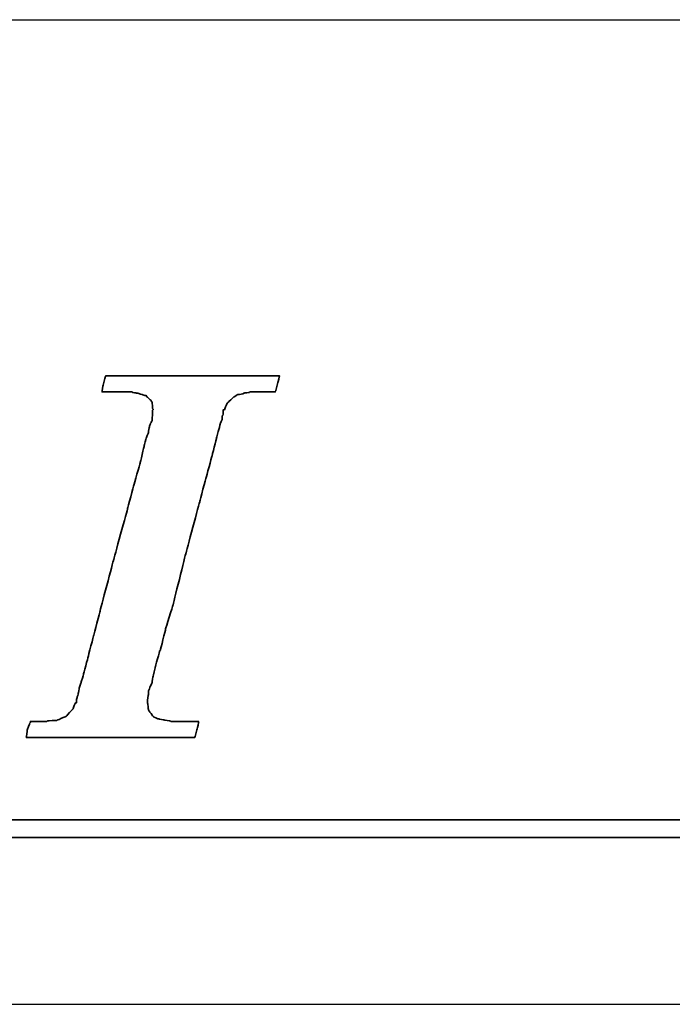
# Model space of a CAD drawing. Header units: millimetres. Extents: x 953 to 1193, y 90 to 173.
# Tile 26 of 44: x 1127.6 to 1128.76, y 109.2 to 110.95. Entities that reach past the tile are written whole.
import ezdxf

# ---------------------------------------------------------------- set-up
doc = ezdxf.new("R2010")
doc.units = ezdxf.units.MM
doc.header["$LTSCALE"] = 0.1
for name, color, linetype in [('DIM', 4, 'CONTINUOUS'), ('layer 1', 7, 'CONTINUOUS'), ('OUT', 3, 'CONTINUOUS')]:
    doc.layers.add(name, color=color, linetype=linetype)

# ---------------------------------------------------------------- blocks, each defined once
blk = doc.blocks.new('TBI MOTION logo(完整正式版)')
at = {"layer": 'layer 1', "color": 22, "lineweight": 35}
for points, knots in [([(-40.59125, -7.94375), (-40.59125, -7.94375), (-40.97375, -7.94375), (-40.97375, -7.94375), (-40.97375, -7.94375), (-40.97375, -7.94375), (-41.38125, -7.94375), (-41.38125, -7.94375), (-41.38125, -7.94375), (-41.38125, -7.94375), (-41.54875, -7.94375), (-41.54875, -7.94375), (-41.54875, -7.94375), (-41.54875, -7.94375), (-41.59875, -7.94375), (-41.59875, -7.94375), (-41.59875, -7.94375), (-41.59875, -7.94375), (-41.88375, -7.94375), (-41.88375, -7.94375), (-41.88375, -7.94375), (-41.88375, -7.94375), (-41.90875, -7.91875), (-41.90875, -7.91875), (-41.90875, -7.91875), (-41.90875, -7.91875), (-42.19875, -7.87125), (-42.19875, -7.87125), (-42.19875, -7.87125), (-42.19875, -7.87125), (-42.43875, -7.82375), (-42.43875, -7.82375), (-42.43875, -7.82375), (-42.43875, -7.82375), (-42.45875, -7.82375), (-42.45875, -7.82375), (-42.45875, -7.82375), (-42.45875, -7.82375), (-42.48625, -7.82375), (-42.48625, -7.82375), (-42.48625, -7.82375), (-42.48625, -7.82375), (-42.67625, -7.72375), (-42.67625, -7.72375), (-42.67625, -7.72375), (-42.67625, -7.72375), (-42.70125, -7.70375), (-42.70125, -7.70375), (-42.70125, -7.70375), (-42.70125, -7.70375), (-42.72375, -7.67875), (-42.72375, -7.67875), (-42.72375, -7.67875), (-42.72375, -7.67875), (-42.86875, -7.48875), (-42.86875, -7.48875), (-42.86875, -7.48875), (-42.86875, -7.48875), (-42.89375, -7.43875), (-42.89375, -7.43875), (-42.89375, -7.43875), (-42.89375, -7.43875), (-42.91875, -7.38875), (-42.91875, -7.38875), (-42.91875, -7.38875), (-42.91875, -7.38875), (-42.93875, -7.12875), (-42.93875, -7.12875), (-42.93875, -7.12875), (-42.93875, -7.12875), (-42.96375, -7.10375), (-42.96375, -7.10375), (-42.96375, -7.10375), (-42.96375, -7.10375), (-42.96375, -7.05375), (-42.96375, -7.05375), (-42.96375, -7.05375), (-42.96375, -7.05375), (-42.96375, -7.00875), (-42.96375, -7.00875), (-42.96375, -7.00875), (-42.96375, -7.00875), (-42.91875, -6.69625), (-42.91875, -6.69625), (-42.91875, -6.69625), (-42.91875, -6.69625), (-42.91875, -6.62375), (-42.91875, -6.62375), (-42.91875, -6.62375), (-42.91875, -6.62375), (-42.91875, -6.59625), (-42.91875, -6.59625), (-42.91875, -6.59625), (-42.91875, -6.59625), (-42.91875, -6.57375), (-42.91875, -6.57375), (-42.91875, -6.57375), (-42.91875, -6.57375), (-42.91875, -6.52875), (-42.91875, -6.52875), (-42.91875, -6.52875), (-42.91875, -6.52875), (-42.89375, -6.50375), (-42.89375, -6.50375), (-42.89375, -6.50375), (-42.89375, -6.50375), (-42.84375, -6.38375), (-42.84375, -6.38375), (-42.84375, -6.38375), (-42.84375, -6.38375), (-42.84375, -6.35875), (-42.84375, -6.35875), (-42.84375, -6.35875), (-42.84375, -6.35875), (-42.74625, -6.14375), (-42.74625, -6.14375), (-42.74625, -6.14375), (-42.74625, -6.14375), (-42.70125, -5.85375), (-42.70125, -5.85375), (-42.70125, -5.85375), (-42.70125, -5.85375), (-42.60375, -5.47125), (-42.60375, -5.47125), (-42.60375, -5.47125), (-42.60375, -5.47125), (-42.60375, -5.44875), (-42.60375, -5.44875), (-42.60375, -5.44875), (-42.60375, -5.44875), (-42.38875, -4.67875), (-42.38875, -4.67875), (-42.38875, -4.67875), (-42.38875, -4.67875), (-42.36375, -4.65375), (-42.36375, -4.65375), (-42.36375, -4.65375), (-42.36375, -4.65375), (-42.12375, -3.69625), (-42.12375, -3.69625), (-42.12375, -3.69625), (-42.12375, -3.69625), (-42.12375, -3.67374), (-42.12375, -3.67374), (-42.12375, -3.67374), (-42.12375, -3.67374), (-41.78875, -2.59374), (-41.78875, -2.59374), (-41.78875, -2.59374), (-41.78875, -2.59374), (-41.18875, -0.19375), (-41.18875, -0.19375), (-41.18875, -0.19375), (-41.18875, -0.19375), (-40.54375, 2.20624), (-40.54375, 2.20624), (-40.54375, 2.20624), (-40.54375, 2.20624), (-40.25375, 3.30875), (-40.25375, 3.30875), (-40.25375, 3.30875), (-40.25375, 3.30875), (-39.98875, 4.27125), (-39.98875, 4.27125), (-39.98875, 4.27125), (-39.98875, 4.27125), (-39.77375, 5.13125), (-39.77375, 5.13125), (-39.77375, 5.13125), (-39.77375, 5.13125), (-39.67875, 5.47125), (-39.67875, 5.47125), (-39.67875, 5.47125), (-39.67875, 5.47125), (-39.60375, 5.75625), (-39.60375, 5.75625), (-39.60375, 5.75625), (-39.60375, 5.75625), (-39.60375, 5.78125), (-39.60375, 5.78125), (-39.60375, 5.78125), (-39.60375, 5.78125), (-39.50875, 5.97125), (-39.50875, 5.97125), (-39.50875, 5.97125), (-39.50875, 5.97125), (-39.50875, 6.13875), (-39.50875, 6.13875), (-39.50875, 6.13875), (-39.50875, 6.13875), (-39.48625, 6.16625), (-39.48625, 6.16625), (-39.48625, 6.16625), (-39.48625, 6.16625), (-39.46125, 6.28625), (-39.46125, 6.28625), (-39.46125, 6.28625), (-39.46125, 6.28625), (-39.46125, 6.42625), (-39.46125, 6.42625), (-39.46125, 6.42625), (-39.46125, 6.42625), (-39.41375, 6.42625), (-39.41375, 6.42625), (-39.41375, 6.42625), (-39.41375, 6.42625), (-39.29375, 6.69125), (-39.29375, 6.69125), (-39.29375, 6.69125), (-39.29375, 6.69125), (-39.26875, 6.74125), (-39.26875, 6.74125), (-39.26875, 6.74125), (-39.26875, 6.74125), (-39.24375, 6.76625), (-39.24375, 6.76625), (-39.24375, 6.76625), (-39.24375, 6.76625), (-38.98375, 7.00624), (-38.98375, 7.00624), (-38.98375, 7.00624), (-38.98375, 7.00624), (-38.95625, 7.02624), (-38.95625, 7.02624), (-38.95625, 7.02624), (-38.95625, 7.02624), (-38.78875, 7.12624), (-38.78875, 7.12624), (-38.78875, 7.12624), (-38.78875, 7.12624), (-38.76375, 7.12624), (-38.76375, 7.12624), (-38.76375, 7.12624), (-38.76375, 7.12624), (-38.74375, 7.12624), (-38.74375, 7.12624), (-38.74375, 7.12624), (-38.74375, 7.12624), (-38.52875, 7.17125), (-38.52875, 7.17125), (-38.52875, 7.17125), (-38.52875, 7.17125), (-38.52875, 7.19624), (-38.52875, 7.19624), (-38.52875, 7.19624), (-38.52875, 7.19624), (-38.50375, 7.19624), (-38.50375, 7.19624), (-38.50375, 7.19624), (-38.50375, 7.19624), (-38.26125, 7.21875), (-38.26125, 7.21875), (-38.26125, 7.21875), (-38.26125, 7.21875), (-38.23875, 7.24624), (-38.23875, 7.24624), (-38.23875, 7.24624), (-38.23875, 7.24624), (-38.21625, 7.24624), (-38.21625, 7.24624), (-38.21625, 7.24624), (-38.21625, 7.24624), (-38.18875, 7.24624), (-38.18875, 7.24624), (-38.18875, 7.24624), (-38.18875, 7.24624), (-37.90375, 7.24624), (-37.90375, 7.24624), (-37.90375, 7.24624), (-37.90375, 7.24624), (-37.85375, 7.24624), (-37.85375, 7.24624), (-37.85375, 7.24624), (-37.85375, 7.24624), (-37.75875, 7.24624), (-37.75875, 7.24624), (-37.75875, 7.24624), (-37.75875, 7.24624), (-37.42375, 7.24624), (-37.42375, 7.24624), (-37.42375, 7.24624), (-37.42375, 7.24624), (-37.08875, 7.24624), (-37.08875, 7.24624), (-37.08875, 7.24624), (-37.08875, 7.24624), (-37.06375, 7.24624), (-37.06375, 7.24624), (-37.06375, 7.24624), (-37.06375, 7.24624), (-37.06375, 7.26624), (-37.06375, 7.26624), (-37.06375, 7.26624), (-37.06375, 7.26624), (-37.03875, 7.29125), (-37.03875, 7.29125), (-37.03875, 7.29125), (-37.03875, 7.29125), (-37.03875, 7.31625), (-37.03875, 7.31625), (-37.03875, 7.31625), (-37.03875, 7.31625), (-36.94125, 7.67625), (-36.94125, 7.67625), (-36.94125, 7.67625), (-36.94125, 7.67625), (-36.86875, 7.98625), (-36.86875, 7.98625), (-36.86875, 7.98625), (-36.86875, 7.98625), (-36.98875, 7.98625), (-36.98875, 7.98625), (-36.98875, 7.98625), (-36.98875, 7.98625), (-37.42375, 7.98625), (-37.42375, 7.98625), (-37.42375, 7.98625), (-37.42375, 7.98625), (-37.94875, 7.98625), (-37.94875, 7.98625), (-37.94875, 7.98625), (-37.94875, 7.98625), (-38.57375, 7.98625), (-38.57375, 7.98625), (-38.57375, 7.98625), (-38.57375, 7.98625), (-39.29375, 7.98625), (-39.29375, 7.98625), (-39.29375, 7.98625), (-39.29375, 7.98625), (-40.82875, 7.98625), (-40.82875, 7.98625), (-40.82875, 7.98625), (-40.82875, 7.98625), (-42.36375, 7.98625), (-42.36375, 7.98625), (-42.36375, 7.98625), (-42.36375, 7.98625), (-43.08375, 7.98625), (-43.08375, 7.98625), (-43.08375, 7.98625), (-43.08375, 7.98625), (-43.70875, 7.98625), (-43.70875, 7.98625), (-43.70875, 7.98625), (-43.70875, 7.98625), (-44.23375, 7.98625), (-44.23375, 7.98625), (-44.23375, 7.98625), (-44.23375, 7.98625), (-44.66875, 7.98625), (-44.66875, 7.98625), (-44.66875, 7.98625), (-44.66875, 7.98625), (-44.88375, 7.98625), (-44.88375, 7.98625), (-44.88375, 7.98625), (-44.88375, 7.98625), (-44.90875, 7.94125), (-44.90875, 7.94125), (-44.90875, 7.94125), (-44.90875, 7.94125), (-44.90875, 7.91625), (-44.90875, 7.91625), (-44.90875, 7.91625), (-44.90875, 7.91625), (-45.00375, 7.55625), (-45.00375, 7.55625), (-45.00375, 7.55625), (-45.00375, 7.55625), (-45.05375, 7.24624), (-45.05375, 7.24624), (-45.05375, 7.24624), (-45.05375, 7.24624), (-44.61875, 7.24624), (-44.61875, 7.24624), (-44.61875, 7.24624), (-44.61875, 7.24624), (-44.11375, 7.24624), (-44.11375, 7.24624), (-44.11375, 7.24624), (-44.11375, 7.24624), (-43.99375, 7.24624), (-43.99375, 7.24624), (-43.99375, 7.24624), (-43.99375, 7.24624), (-43.94625, 7.24624), (-43.94625, 7.24624), (-43.94625, 7.24624), (-43.94625, 7.24624), (-43.92374, 7.24624), (-43.92374, 7.24624), (-43.92374, 7.24624), (-43.92374, 7.24624), (-43.65875, 7.24624), (-43.65875, 7.24624), (-43.65875, 7.24624), (-43.65875, 7.24624), (-43.63875, 7.21875), (-43.63875, 7.21875), (-43.63875, 7.21875), (-43.63875, 7.21875), (-43.46875, 7.19624), (-43.46875, 7.19624), (-43.46875, 7.19624), (-43.46875, 7.19624), (-43.39875, 7.19624), (-43.39875, 7.19624), (-43.39875, 7.19624), (-43.39875, 7.19624), (-43.37125, 7.17125), (-43.37125, 7.17125), (-43.37125, 7.17125), (-43.37125, 7.17125), (-43.34875, 7.17125), (-43.34875, 7.17125), (-43.34875, 7.17125), (-43.34875, 7.17125), (-43.20375, 7.12624), (-43.20375, 7.12624), (-43.20375, 7.12624), (-43.20375, 7.12624), (-43.05875, 7.07624), (-43.05875, 7.07624), (-43.05875, 7.07624), (-43.05875, 7.07624), (-43.01375, 7.07624), (-43.01375, 7.07624), (-43.01375, 7.07624), (-43.01375, 7.07624), (-42.98875, 7.02624), (-42.98875, 7.02624), (-42.98875, 7.02624), (-42.98875, 7.02624), (-42.79875, 6.86125), (-42.79875, 6.86125), (-42.79875, 6.86125), (-42.79875, 6.86125), (-42.77375, 6.81125), (-42.77375, 6.81125), (-42.77375, 6.81125), (-42.77375, 6.81125), (-42.74625, 6.76625), (-42.74625, 6.76625), (-42.74625, 6.76625), (-42.74625, 6.76625), (-42.72375, 6.47625), (-42.72375, 6.47625), (-42.72375, 6.47625), (-42.72375, 6.47625), (-42.70125, 6.45124), (-42.70125, 6.45124), (-42.70125, 6.45124), (-42.70125, 6.45124), (-42.70125, 6.42625), (-42.70125, 6.42625), (-42.70125, 6.42625), (-42.70125, 6.42625), (-42.72375, 6.40625), (-42.72375, 6.40625), (-42.72375, 6.40625), (-42.72375, 6.40625), (-42.74625, 5.97125), (-42.74625, 5.97125), (-42.74625, 5.97125), (-42.74625, 5.97125), (-42.74625, 5.94625), (-42.74625, 5.94625), (-42.74625, 5.94625), (-42.74625, 5.94625), (-42.74625, 5.92625), (-42.74625, 5.92625), (-42.74625, 5.92625), (-42.74625, 5.92625), (-42.77375, 5.87625), (-42.77375, 5.87625), (-42.77375, 5.87625), (-42.77375, 5.87625), (-42.81875, 5.80625), (-42.81875, 5.80625), (-42.81875, 5.80625), (-42.81875, 5.80625), (-42.86875, 5.63625), (-42.86875, 5.63625), (-42.86875, 5.63625), (-42.86875, 5.63625), (-42.91875, 5.39625), (-42.91875, 5.39625), (-42.91875, 5.39625), (-42.91875, 5.39625), (-42.91875, 5.37124), (-42.91875, 5.37124), (-42.91875, 5.37124), (-42.91875, 5.37124), (-43.01375, 5.10874), (-43.01375, 5.10874), (-43.01375, 5.10874), (-43.01375, 5.10874), (-43.10875, 4.77124), (-43.10875, 4.77124), (-43.10875, 4.77124), (-43.10875, 4.77124), (-43.29875, 3.95625), (-43.29875, 3.95625), (-43.29875, 3.95625), (-43.29875, 3.95625), (-43.58875, 2.95125), (-43.58875, 2.95125), (-43.58875, 2.95125), (-43.58875, 2.95125), (-43.87375, 1.87125), (-43.87375, 1.87125), (-43.87375, 1.87125), (-43.87375, 1.87125), (-44.52625, -0.50374), (-44.52625, -0.50374), (-44.52625, -0.50374), (-44.52625, -0.50374), (-45.14875, -2.85375), (-45.14875, -2.85375), (-45.14875, -2.85375), (-45.14875, -2.85375), (-45.43375, -3.95875), (-45.43375, -3.95875), (-45.43375, -3.95875), (-45.43375, -3.95875), (-45.69875, -4.96875), (-45.69875, -4.96875), (-45.69875, -4.96875), (-45.69875, -4.96875), (-45.91375, -5.78375), (-45.91375, -5.78375), (-45.91375, -5.78375), (-45.91375, -5.78375), (-46.01375, -6.11875), (-46.01375, -6.11875), (-46.01375, -6.11875), (-46.01375, -6.11875), (-46.01375, -6.14375), (-46.01375, -6.14375), (-46.01375, -6.14375), (-46.01375, -6.14375), (-46.10875, -6.40875), (-46.10875, -6.40875), (-46.10875, -6.40875), (-46.10875, -6.40875), (-46.15375, -6.64875), (-46.15375, -6.64875), (-46.15375, -6.64875), (-46.15375, -6.64875), (-46.20375, -6.83875), (-46.20375, -6.83875), (-46.20375, -6.83875), (-46.20375, -6.83875), (-46.22875, -6.93375), (-46.22875, -6.93375), (-46.22875, -6.93375), (-46.22875, -6.93375), (-46.22875, -7.07875), (-46.22875, -7.07875), (-46.22875, -7.07875), (-46.22875, -7.07875), (-46.27375, -7.07875), (-46.27375, -7.07875), (-46.27375, -7.07875), (-46.27375, -7.07875), (-46.39375, -7.34375), (-46.39375, -7.34375), (-46.39375, -7.34375), (-46.39375, -7.34375), (-46.39375, -7.36875), (-46.39375, -7.36875), (-46.39375, -7.36875), (-46.39375, -7.36875), (-46.42125, -7.38875), (-46.42125, -7.38875), (-46.42125, -7.38875), (-46.42125, -7.38875), (-46.68375, -7.67875), (-46.68375, -7.67875), (-46.68375, -7.67875), (-46.68375, -7.67875), (-46.70875, -7.70375), (-46.70875, -7.70375), (-46.70875, -7.70375), (-46.70875, -7.70375), (-46.75375, -7.72375), (-46.75375, -7.72375), (-46.75375, -7.72375), (-46.75375, -7.72375), (-47.08875, -7.87125), (-47.08875, -7.87125), (-47.08875, -7.87125), (-47.08875, -7.87125), (-47.11625, -7.87125), (-47.11625, -7.87125), (-47.11625, -7.87125), (-47.11625, -7.87125), (-47.13875, -7.89375), (-47.13875, -7.89375), (-47.13875, -7.89375), (-47.13875, -7.89375), (-47.56875, -7.91875), (-47.56875, -7.91875), (-47.56875, -7.91875), (-47.56875, -7.91875), (-47.59625, -7.94375), (-47.59625, -7.94375), (-47.59625, -7.94375), (-47.59625, -7.94375), (-47.64375, -7.94375), (-47.64375, -7.94375), (-47.64375, -7.94375), (-47.64375, -7.94375), (-47.73625, -7.94375), (-47.73625, -7.94375), (-47.73625, -7.94375), (-47.73625, -7.94375), (-48.07375, -7.94375), (-48.07375, -7.94375), (-48.07375, -7.94375), (-48.07375, -7.94375), (-48.36125, -7.94375), (-48.36125, -7.94375), (-48.36125, -7.94375), (-48.36125, -7.94375), (-48.36125, -7.96625), (-48.36125, -7.96625), (-48.36125, -7.96625), (-48.36125, -7.96625), (-48.36125, -7.99125), (-48.36125, -7.99125), (-48.36125, -7.99125), (-48.36125, -7.99125), (-48.38875, -8.01375), (-48.38875, -8.01375), (-48.38875, -8.01375), (-48.38875, -8.01375), (-48.50875, -8.34875), (-48.50875, -8.34875), (-48.50875, -8.34875), (-48.50875, -8.34875), (-48.55375, -8.68625), (-48.55375, -8.68625), (-48.55375, -8.68625), (-48.55375, -8.68625), (-48.45875, -8.68625), (-48.45875, -8.68625), (-48.45875, -8.68625), (-48.45875, -8.68625), (-48.07375, -8.68625), (-48.07375, -8.68625), (-48.07375, -8.68625), (-48.07375, -8.68625), (-47.52375, -8.68625), (-47.52375, -8.68625), (-47.52375, -8.68625), (-47.52375, -8.68625), (-46.92375, -8.68625), (-46.92375, -8.68625), (-46.92375, -8.68625), (-46.92375, -8.68625), (-46.25375, -8.68625), (-46.25375, -8.68625), (-46.25375, -8.68625), (-46.25375, -8.68625), (-46.20375, -8.68625), (-46.20375, -8.68625), (-46.20375, -8.68625), (-46.20375, -8.68625), (-44.71375, -8.68625), (-44.71375, -8.68625), (-44.71375, -8.68625), (-44.71375, -8.68625), (-43.22875, -8.68625), (-43.22875, -8.68625), (-43.22875, -8.68625), (-43.22875, -8.68625), (-42.55875, -8.68625), (-42.55875, -8.68625), (-42.55875, -8.68625), (-42.55875, -8.68625), (-42.50875, -8.68625), (-42.50875, -8.68625), (-42.50875, -8.68625), (-42.50875, -8.68625), (-41.93375, -8.68625), (-41.93375, -8.68625), (-41.93375, -8.68625), (-41.93375, -8.68625), (-41.38125, -8.68625), (-41.38125, -8.68625), (-41.38125, -8.68625), (-41.38125, -8.68625), (-40.97375, -8.68625), (-40.97375, -8.68625), (-40.97375, -8.68625), (-40.97375, -8.68625), (-40.78125, -8.68625), (-40.78125, -8.68625), (-40.78125, -8.68625), (-40.78125, -8.68625), (-40.78125, -8.63875), (-40.78125, -8.63875), (-40.78125, -8.63875), (-40.78125, -8.63875), (-40.75875, -8.63875), (-40.75875, -8.63875), (-40.75875, -8.63875), (-40.75875, -8.63875), (-40.66375, -8.27875), (-40.66375, -8.27875), (-40.66375, -8.27875), (-40.66375, -8.27875), (-40.59125, -7.94375), (-40.59125, -7.94375)], [0, 0, 0, 0, 0.00558659, 0.00558659, 0.00558659, 0.0055866, 0.01117318, 0.01117318, 0.01117318, 0.01117319, 0.01675978, 0.01675978, 0.01675978, 0.01675979, 0.02234637, 0.02234637, 0.02234637, 0.02234638, 0.02793296, 0.02793296, 0.02793296, 0.02793297, 0.03351955, 0.03351955, 0.03351955, 0.03351956, 0.03910615, 0.03910615, 0.03910615, 0.03910616, 0.04469274, 0.04469274, 0.04469274, 0.04469275, 0.05027933, 0.05027933, 0.05027933, 0.05027934, 0.05586592, 0.05586592, 0.05586592, 0.05586593, 0.06145251, 0.06145251, 0.06145251, 0.06145252, 0.06703911, 0.06703911, 0.06703911, 0.06703912, 0.0726257, 0.0726257, 0.0726257, 0.07262571, 0.07821229, 0.07821229, 0.07821229, 0.0782123, 0.08379888, 0.08379888, 0.08379888, 0.08379889, 0.08938547, 0.08938547, 0.08938547, 0.08938548, 0.09497207, 0.09497207, 0.09497207, 0.09497208, 0.10055866, 0.10055866, 0.10055866, 0.10055867, 0.10614525, 0.10614525, 0.10614525, 0.10614526, 0.11173184, 0.11173184, 0.11173184, 0.11173185, 0.11731844, 0.11731844, 0.11731844, 0.11731845, 0.12290503, 0.12290503, 0.12290503, 0.12290504, 0.12849162, 0.12849162, 0.12849162, 0.12849163, 0.13407821, 0.13407821, 0.13407821, 0.13407822, 0.1396648, 0.1396648, 0.1396648, 0.13966481, 0.1452514, 0.1452514, 0.1452514, 0.14525141, 0.15083799, 0.15083799, 0.15083799, 0.150838, 0.15642458, 0.15642458, 0.15642458, 0.15642459, 0.16201117, 0.16201117, 0.16201117, 0.16201118, 0.16759777, 0.16759777, 0.16759777, 0.16759778, 0.17318436, 0.17318436, 0.17318436, 0.17318437, 0.17877095, 0.17877095, 0.17877095, 0.17877096, 0.18435754, 0.18435754, 0.18435754, 0.18435755, 0.18994413, 0.18994413, 0.18994413, 0.18994414, 0.19553073, 0.19553073, 0.19553073, 0.19553074, 0.20111732, 0.20111732, 0.20111732, 0.20111733, 0.20670391, 0.20670391, 0.20670391, 0.20670392, 0.2122905, 0.2122905, 0.2122905, 0.21229051, 0.21787709, 0.21787709, 0.21787709, 0.2178771, 0.22346369, 0.22346369, 0.22346369, 0.2234637, 0.22905028, 0.22905028, 0.22905028, 0.22905029, 0.23463687, 0.23463687, 0.23463687, 0.23463688, 0.24022346, 0.24022346, 0.24022346, 0.24022347, 0.24581006, 0.24581006, 0.24581006, 0.24581007, 0.25139665, 0.25139665, 0.25139665, 0.25139666, 0.25698324, 0.25698324, 0.25698324, 0.25698325, 0.26256983, 0.26256983, 0.26256983, 0.26256984, 0.26815642, 0.26815642, 0.26815642, 0.26815643, 0.27374302, 0.27374302, 0.27374302, 0.27374303, 0.27932961, 0.27932961, 0.27932961, 0.27932962, 0.2849162, 0.2849162, 0.2849162, 0.28491621, 0.29050279, 0.29050279, 0.29050279, 0.2905028, 0.29608939, 0.29608939, 0.29608939, 0.2960894, 0.30167598, 0.30167598, 0.30167598, 0.30167599, 0.30726257, 0.30726257, 0.30726257, 0.30726258, 0.31284916, 0.31284916, 0.31284916, 0.31284917, 0.31843575, 0.31843575, 0.31843575, 0.31843576, 0.32402235, 0.32402235, 0.32402235, 0.32402236, 0.32960894, 0.32960894, 0.32960894, 0.32960895, 0.33519553, 0.33519553, 0.33519553, 0.33519554, 0.34078212, 0.34078212, 0.34078212, 0.34078213, 0.34636872, 0.34636872, 0.34636872, 0.34636873, 0.35195531, 0.35195531, 0.35195531, 0.35195532, 0.3575419, 0.3575419, 0.3575419, 0.35754191, 0.36312849, 0.36312849, 0.36312849, 0.3631285, 0.36871508, 0.36871508, 0.36871508, 0.36871509, 0.37430168, 0.37430168, 0.37430168, 0.37430169, 0.37988827, 0.37988827, 0.37988827, 0.37988828, 0.38547486, 0.38547486, 0.38547486, 0.38547487, 0.39106145, 0.39106145, 0.39106145, 0.39106146, 0.39664804, 0.39664804, 0.39664804, 0.39664805, 0.40223464, 0.40223464, 0.40223464, 0.40223465, 0.40782123, 0.40782123, 0.40782123, 0.40782124, 0.41340782, 0.41340782, 0.41340782, 0.41340783, 0.41899441, 0.41899441, 0.41899441, 0.41899442, 0.42458101, 0.42458101, 0.42458101, 0.42458102, 0.4301676, 0.4301676, 0.4301676, 0.43016761, 0.43575419, 0.43575419, 0.43575419, 0.4357542, 0.44134078, 0.44134078, 0.44134078, 0.44134079, 0.44692737, 0.44692737, 0.44692737, 0.44692738, 0.45251397, 0.45251397, 0.45251397, 0.45251398, 0.45810056, 0.45810056, 0.45810056, 0.45810057, 0.46368715, 0.46368715, 0.46368715, 0.46368716, 0.46927374, 0.46927374, 0.46927374, 0.46927375, 0.47486034, 0.47486034, 0.47486034, 0.47486035, 0.48044693, 0.48044693, 0.48044693, 0.48044694, 0.48603352, 0.48603352, 0.48603352, 0.48603353, 0.49162011, 0.49162011, 0.49162011, 0.49162012, 0.4972067, 0.4972067, 0.4972067, 0.49720671, 0.5027933, 0.5027933, 0.5027933, 0.50279331, 0.50837989, 0.50837989, 0.50837989, 0.5083799, 0.51396648, 0.51396648, 0.51396648, 0.51396649, 0.51955307, 0.51955307, 0.51955307, 0.51955308, 0.52513966, 0.52513966, 0.52513966, 0.52513967, 0.53072626, 0.53072626, 0.53072626, 0.53072627, 0.53631285, 0.53631285, 0.53631285, 0.53631286, 0.54189944, 0.54189944, 0.54189944, 0.54189945, 0.54748603, 0.54748603, 0.54748603, 0.54748604, 0.55307263, 0.55307263, 0.55307263, 0.55307264, 0.55865922, 0.55865922, 0.55865922, 0.55865923, 0.56424581, 0.56424581, 0.56424581, 0.56424582, 0.5698324, 0.5698324, 0.5698324, 0.56983241, 0.57541899, 0.57541899, 0.57541899, 0.575419, 0.58100559, 0.58100559, 0.58100559, 0.5810056, 0.58659218, 0.58659218, 0.58659218, 0.58659219, 0.59217877, 0.59217877, 0.59217877, 0.59217878, 0.59776536, 0.59776536, 0.59776536, 0.59776537, 0.60335196, 0.60335196, 0.60335196, 0.60335197, 0.60893855, 0.60893855, 0.60893855, 0.60893856, 0.61452514, 0.61452514, 0.61452514, 0.61452515, 0.62011173, 0.62011173, 0.62011173, 0.62011174, 0.62569832, 0.62569832, 0.62569832, 0.62569833, 0.63128492, 0.63128492, 0.63128492, 0.63128493, 0.63687151, 0.63687151, 0.63687151, 0.63687152, 0.6424581, 0.6424581, 0.6424581, 0.64245811, 0.64804469, 0.64804469, 0.64804469, 0.6480447, 0.65363128, 0.65363128, 0.65363128, 0.65363129, 0.65921788, 0.65921788, 0.65921788, 0.65921789, 0.66480447, 0.66480447, 0.66480447, 0.66480448, 0.67039106, 0.67039106, 0.67039106, 0.67039107, 0.67597765, 0.67597765, 0.67597765, 0.67597766, 0.68156425, 0.68156425, 0.68156425, 0.68156426, 0.68715084, 0.68715084, 0.68715084, 0.68715085, 0.69273743, 0.69273743, 0.69273743, 0.69273744, 0.69832402, 0.69832402, 0.69832402, 0.69832403, 0.70391061, 0.70391061, 0.70391061, 0.70391062, 0.70949721, 0.70949721, 0.70949721, 0.70949722, 0.7150838, 0.7150838, 0.7150838, 0.71508381, 0.72067039, 0.72067039, 0.72067039, 0.7206704, 0.72625698, 0.72625698, 0.72625698, 0.72625699, 0.73184358, 0.73184358, 0.73184358, 0.73184359, 0.73743017, 0.73743017, 0.73743017, 0.73743018, 0.74301676, 0.74301676, 0.74301676, 0.74301677, 0.74860335, 0.74860335, 0.74860335, 0.74860336, 0.75418994, 0.75418994, 0.75418994, 0.75418995, 0.75977654, 0.75977654, 0.75977654, 0.75977655, 0.76536313, 0.76536313, 0.76536313, 0.76536314, 0.77094972, 0.77094972, 0.77094972, 0.77094973, 0.77653631, 0.77653631, 0.77653631, 0.77653632, 0.78212291, 0.78212291, 0.78212291, 0.78212292, 0.7877095, 0.7877095, 0.7877095, 0.78770951, 0.79329609, 0.79329609, 0.79329609, 0.7932961, 0.79888268, 0.79888268, 0.79888268, 0.79888269, 0.80446927, 0.80446927, 0.80446927, 0.80446928, 0.81005587, 0.81005587, 0.81005587, 0.81005588, 0.81564246, 0.81564246, 0.81564246, 0.81564247, 0.82122905, 0.82122905, 0.82122905, 0.82122906, 0.82681564, 0.82681564, 0.82681564, 0.82681565, 0.83240223, 0.83240223, 0.83240223, 0.83240224, 0.83798883, 0.83798883, 0.83798883, 0.83798884, 0.84357542, 0.84357542, 0.84357542, 0.84357543, 0.84916201, 0.84916201, 0.84916201, 0.84916202, 0.8547486, 0.8547486, 0.8547486, 0.85474861, 0.8603352, 0.8603352, 0.8603352, 0.86033521, 0.86592179, 0.86592179, 0.86592179, 0.8659218, 0.87150838, 0.87150838, 0.87150838, 0.87150839, 0.87709497, 0.87709497, 0.87709497, 0.87709498, 0.88268156, 0.88268156, 0.88268156, 0.88268157, 0.88826816, 0.88826816, 0.88826816, 0.88826817, 0.89385475, 0.89385475, 0.89385475, 0.89385476, 0.89944134, 0.89944134, 0.89944134, 0.89944135, 0.90502793, 0.90502793, 0.90502793, 0.90502794, 0.91061453, 0.91061453, 0.91061453, 0.91061454, 0.91620112, 0.91620112, 0.91620112, 0.91620113, 0.92178771, 0.92178771, 0.92178771, 0.92178772, 0.9273743, 0.9273743, 0.9273743, 0.92737431, 0.93296089, 0.93296089, 0.93296089, 0.9329609, 0.93854749, 0.93854749, 0.93854749, 0.9385475, 0.94413408, 0.94413408, 0.94413408, 0.94413409, 0.94972067, 0.94972067, 0.94972067, 0.94972068, 0.95530726, 0.95530726, 0.95530726, 0.95530727, 0.96089385, 0.96089385, 0.96089385, 0.96089386, 0.96648045, 0.96648045, 0.96648045, 0.96648046, 0.97206704, 0.97206704, 0.97206704, 0.97206705, 0.97765363, 0.97765363, 0.97765363, 0.97765364, 0.98324022, 0.98324022, 0.98324022, 0.98324023, 0.98882682, 0.98882682, 0.98882682, 0.98882683, 0.99441341, 0.99441341, 0.99441341, 0.99441342, 1, 1, 1, 1]), ([(75.90875, -9.47875), (75.90875, -9.47875), (75.90875, -12.28625), (75.90875, -12.28625), (75.90875, -12.28625), (75.90875, -12.28625), (75.90875, -12.47875), (75.90875, -12.47875), (75.90875, -12.47875), (75.90875, -12.47875), (75.71625, -12.47875), (75.71625, -12.47875), (75.71625, -12.47875), (75.71625, -12.47875), (-88.32875, -12.47875), (-88.32875, -12.47875), (-88.32875, -12.47875), (-88.32875, -12.47875), (-88.32875, -13.29375), (-88.32875, -13.29375), (-88.32875, -13.29375), (-88.32875, -13.29375), (82.89125, -13.29375), (82.89125, -13.29375), (82.89125, -13.29375), (82.89125, -13.29375), (75.90875, -9.47875), (75.90875, -9.47875)], [0, 0, 0, 0, 0.14285714, 0.14285714, 0.14285714, 0.14285715, 0.28571429, 0.28571429, 0.28571429, 0.2857143, 0.42857143, 0.42857143, 0.42857143, 0.42857144, 0.57142857, 0.57142857, 0.57142857, 0.57142858, 0.71428571, 0.71428571, 0.71428571, 0.71428572, 0.85714286, 0.85714286, 0.85714286, 0.85714287, 1, 1, 1, 1])]:
    blk.add_open_spline(points, degree=3, knots=knots, dxfattribs=at)

msp = doc.modelspace()

# ---------------------------------------------------------------- linework, layer by layer
at = {"layer": 'OUT', "color": 7}
for p, q in [((1123.6439, 110.9501), (1133.7476, 110.9501)), ((1123.6439, 109.2001), (1133.7476, 109.2001))]:
    msp.add_line(p, q, dxfattribs=at)

# ---------------------------------------------------------------- block references
at = {"layer": 'DIM', "color": 7, "xscale": 0.0385559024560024, "yscale": 0.0385559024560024, "zscale": 0.0385559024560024}
msp.add_blockref('TBI MOTION logo(完整正式版)', (1129.481, 110.0091), dxfattribs=at)

doc.saveas('drawing.dxf')
